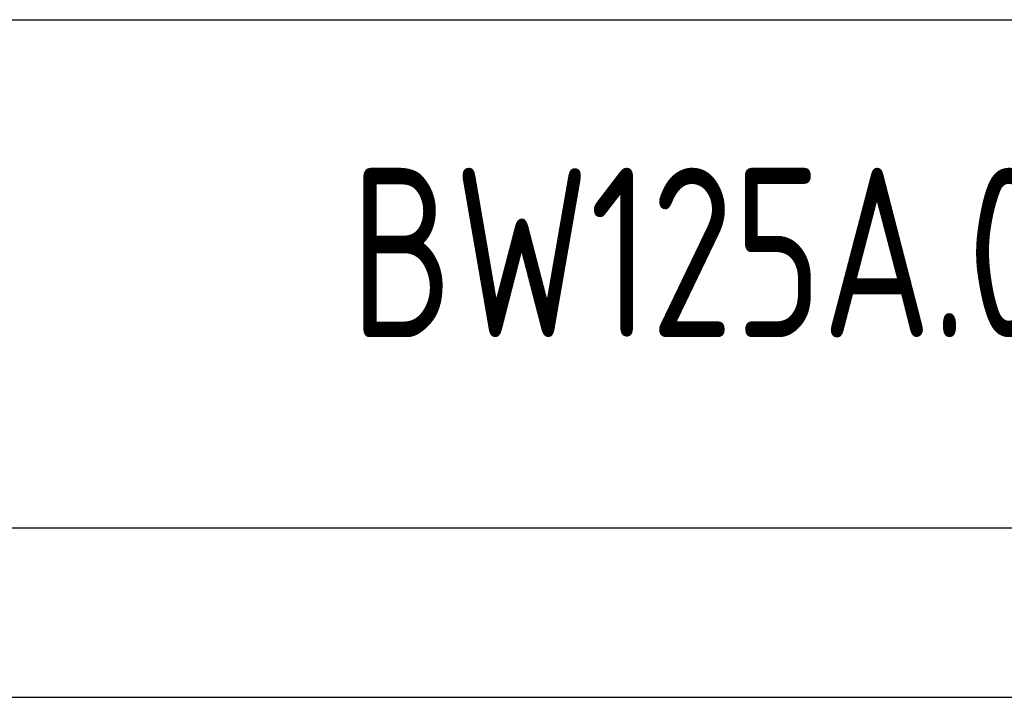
# Model space of a CAD drawing. Header units: millimetres. Extents: x -33 to 494, y -6 to 365.
# Tile 4 of 8: x 423 to 459, y -6 to 19. Entities that reach past the tile are written whole.
import ezdxf
from ezdxf.enums import TextEntityAlignment as Align

# ---------------------------------------------------------------- set-up
doc = ezdxf.new("R2010")
doc.units = ezdxf.units.MM
doc.header["$LTSCALE"] = 12.5
for name, color, linetype in [('1轮廓实线层', 7, 'Continuous'), ('2细线层', 4, 'Continuous'), ('6文字层', 3, 'Continuous'), ('图框层', 7, 'Continuous')]:
    doc.layers.add(name, color=color, linetype=linetype)
doc.styles.add('PC_TEXTSTYLE', font='isocp.shx', dxfattribs={"width": 0.8, "bigfont": 'hzfs.shx'})

# ---------------------------------------------------------------- blocks, each defined once
blk = doc.blocks.new('PC_TITLE_BLOCK')
at = {"layer": '1轮廓实线层'}
for p, q in [((-60, 15), (0, 15)), ((-180, 0), (0, 0))]:
    blk.add_line(p, q, dxfattribs=at)
at = {"layer": '6文字层', "style": 'PC_TEXTSTYLE', "flags": 8}
for tag, height, width, p, p2 in [('产品名称或材料标记', 7, 0.600652, (-113.463, 28.635), (-66.422, 28.635)), ('图样名称', 5, 2.004495, (-54.785, 19.978), (-5.268, 19.978)), ('标准化', 3.5, 1.023147, (-133.835, 15.372), (-120.752, 15.372)), ('重量', 3.5, 1.408247, (-88.457, 7.542), (-76.549, 7.542)), ('比例', 3.5, 1.385287, (-73.354, 7.542), (-61.929, 7.542)), ('图样代号', 5, 2.006536, (-54.785, 5.63), (-5.516, 5.63)), ('审核', 3.5, 1.579393, (-163.989, 5.367), (-150.634, 5.367)), ('工艺', 3.5, 1.621807, (-164.21, 0.371), (-150.891, 0.371)), ('共几页', 3.5, 0.557144, (-108.073, 0.625), (-101.045, 0.625)), ('日期', 3.5, 1.560088, (-133.835, 0.371), (-120.752, 0.371))]:
    blk.add_attdef(tag, text='', height=height, dxfattribs=dict(at, width=width)).set_placement(p, p2, align=Align.FIT)
at = {"layer": '6文字层', "style": 'PC_TEXTSTYLE', "width": 9.905045, "flags": 8}
blk.add_attdef('设计', text='', height=3.5, rotation=358.4644, dxfattribs=at).set_placement((-164.229, 15.372), (-150.367, 15), align=Align.FIT)
at = {"layer": '6文字层', "color": 3, "style": 'PC_TEXTSTYLE', "width": 0.56476, "flags": 8}
blk.add_attdef('第几页', text='', height=3.5, dxfattribs=at).set_placement((-78.287, 0.753), (-71.163, 0.753), align=Align.FIT)
at = {"layer": '6文字层', "ltscale": 10, "style": 'PC_TEXTSTYLE', "flags": 1}
blk.add_attdef('图纸张数', (-58.679, -0.492), '', height=2.5, dxfattribs=at)

msp = doc.modelspace()

# ---------------------------------------------------------------- linework, layer by layer
at = {"layer": '2细线层'}
msp.add_line((-31.25, -6.25), (493.75, -6.25), dxfattribs=at)
at = {"layer": '图框层'}
msp.add_line((0, 0), (487.5, 0), dxfattribs=at)

# ---------------------------------------------------------------- block references
ref = msp.add_blockref('PC_TITLE_BLOCK', (487.5, 0), dxfattribs=dict(at, xscale=1.25, yscale=1.25, zscale=1.25))
ref.add_attrib('图样代号', 'BW125A.00', dxfattribs={"layer": '6文字层', "height": 6.25, "style": 'PC_TEXTSTYLE', "width": 0.8}).set_placement((449.812, 7.038), align=Align.CENTER)

doc.saveas('drawing.dxf')
